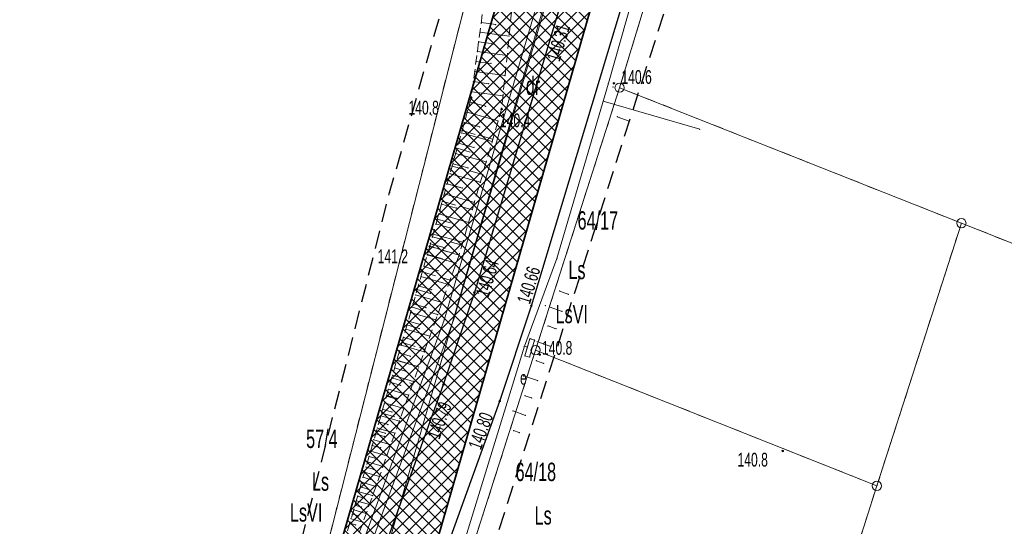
# Model space of a CAD drawing. Extents: x 6456700 to 6518119, y 5963420 to 5980059.
# Tile 22 of 256: x 6511593 to 6511647, y 5963912 to 5963939. Entities that reach past the tile are written whole.
import ezdxf
from ezdxf.enums import TextEntityAlignment as Align

# ---------------------------------------------------------------- set-up
doc = ezdxf.new("R2010")
doc.units = 0
doc.header["$MEASUREMENT"] = 0
for name, pattern in [('L_0_03', [1, 0.5, -0.5]), ('L_0_04', [1.5, 1, -0.5]), ('L_0_52', [1, 0.75, -0.25]), ('L_0_5A', [0.75, 0.5, -0.25])]:
    doc.linetypes.add(name, pattern=pattern)
doc.layers.get('0').update_dxf_attribs({"color": 2, "linetype": 'CONTINUOUS', "lineweight": 5})
for name, color, linetype, lineweight in [('000_Inne__niezydentyfikowane_', 7, 'CONTINUOUS', 18), ('18mm Kreska ciągła', 7, 'CONTINUOUS', 18), ('202_punkt_graniczny', 7, 'CONTINUOUS', 18), ('209_oznaczenie_konturu_klasyfikacyjnego', 96, 'CONTINUOUS', 18), ('210_oznaczenie_konturu_uzytku_gruntowego', 96, 'CONTINUOUS', 18), ('211_numer_dzialki_ewidencyjnej', 7, 'CONTINUOUS', 18), ('218_kontur_uzytku_gruntowego', 96, 'L_0_03', 18), ('219_dzialka_ewidencyjna', 7, 'CONTINUOUS', 18), ('35mm Ciągła', 7, 'CONTINUOUS', 35), ('jezdnia', 7, 'CONTINUOUS', 18), ('komora_podziemna', 7, 'CONTINUOUS', 18), ('komora_podziemna_Atr17', 7, 'CONTINUOUS', 18), ('kraweznik', 7, 'CONTINUOUS', 18), ('ogrodzenie_trwale', 7, 'CONTINUOUS', 18), ('pikieta_naturalna', 7, 'CONTINUOUS', 18), ('pikieta_naturalna_Atr2', 7, 'CONTINUOUS', 18), ('pikieta_sztuczna', 7, 'CONTINUOUS', 18), ('pikieta_sztuczna_Atr2', 7, 'CONTINUOUS', 18), ('przewod_elektroenergetyczny_podziemny', 7, 'CONTINUOUS', 18), ('przewod_elektroenergetyczny_podziemny___ob__projektowany', 7, 'CONTINUOUS', 18), ('przewod_kanalizacyjny', 7, 'CONTINUOUS', 18), ('przewod_wodociagowy', 7, 'CONTINUOUS', 18), ('skarpa_nieumocniona', 7, 'CONTINUOUS', 18), ('Zakres', 7, 'CONTINUOUS', 18)]:
    doc.layers.add(name, color=color, linetype=linetype, lineweight=lineweight)
doc.styles.get("Standard").update_dxf_attribs({"font": 'txt', "width": 0.75})

# ---------------------------------------------------------------- blocks, each defined once
blk = doc.blocks.new('mdcp_nowa')
at = {"layer": 'pikieta_naturalna', "linetype": 'Continuous', "lineweight": 18, "true_color": 0x000000}
for points in [[(6494357.08, 5980386.825, 1), (6494357.08, 5980386.915, 1)], [(6494349.3, 5980386.035, 1), (6494349.3, 5980386.125, 1)], [(6494350.96, 5980385.425, 1), (6494350.96, 5980385.515, 1)], [(6494347.04, 5980377.935, 1), (6494347.04, 5980378.025, 1)], [(6494353.04, 5980372.045, 1), (6494353.04, 5980372.135, 1)], [(6494366.29, 5980366.795, 1), (6494366.29, 5980366.885, 1)]]:
    blk.add_hatch(color=18, dxfattribs=at).paths.add_polyline_path(points)
at = {"layer": 'pikieta_sztuczna', "linetype": 'Continuous', "lineweight": 18, "true_color": 0x000000}
for points in [[(6494349.48, 5980375.435, 1), (6494349.48, 5980375.525, 1)], [(6494352.58, 5980374.705, 1), (6494352.58, 5980374.795, 1)], [(6494347.78, 5980370.405, 1), (6494347.78, 5980370.495, 1)], [(6494350.86, 5980369.515, 1), (6494350.86, 5980369.605, 1)]]:
    blk.add_hatch(color=18, dxfattribs=at).paths.add_polyline_path(points)
at = {"layer": '000_Inne__niezydentyfikowane_', "linetype": 'Continuous', "lineweight": 18, "flags": 128}
for points in [[(6494349.85, 5980390.18), (6494350.64, 5980390.07)], [(6494349.78, 5980389.66), (6494351.37, 5980389.44)], [(6494349.71, 5980389.13), (6494350.51, 5980389.02)], [(6494349.64, 5980388.6), (6494351.26, 5980388.38)], [(6494349.56, 5980388.06), (6494350.38, 5980387.95)], [(6494349.49, 5980387.51), (6494351.15, 5980387.29)], [(6494349.42, 5980386.96), (6494350.25, 5980386.85)], [(6494349.34, 5980386.41), (6494351.03, 5980386.18)], [(6494349.24, 5980385.85), (6494350.09, 5980385.62)], [(6494349.08, 5980385.29), (6494350.77, 5980384.82)], [(6494348.92, 5980384.73), (6494349.77, 5980384.49)], [(6494348.77, 5980384.17), (6494350.44, 5980383.7)], [(6494348.61, 5980383.61), (6494349.45, 5980383.38)], [(6494348.45, 5980383.05), (6494350.12, 5980382.59)], [(6494348.3, 5980382.49), (6494349.13, 5980382.26)], [(6494348.15, 5980381.94), (6494349.8, 5980381.48)], [(6494347.99, 5980381.39), (6494348.81, 5980381.16)], [(6494347.84, 5980380.84), (6494349.48, 5980380.38)], [(6494347.69, 5980380.29), (6494348.5, 5980380.07)], [(6494347.53, 5980379.75), (6494349.16, 5980379.29)], [(6494347.38, 5980379.21), (6494348.19, 5980378.98)], [(6494347.23, 5980378.66), (6494348.85, 5980378.21)], [(6494347.08, 5980378.13), (6494347.88, 5980377.9)], [(6494346.9, 5980377.52), (6494348.48, 5980377.07)], [(6494346.72, 5980376.89), (6494347.49, 5980376.66)], [(6494346.56, 5980376.34), (6494348.06, 5980375.91)], [(6494346.41, 5980375.83), (6494347.15, 5980375.62)], [(6494346.27, 5980375.34), (6494347.71, 5980374.93)], [(6494346, 5980374.39), (6494347.37, 5980373.99)], [(6494346.13, 5980374.86), (6494346.83, 5980374.65)], [(6494345.86, 5980373.92), (6494346.54, 5980373.73)], [(6494345.73, 5980373.47), (6494347.05, 5980373.09)], [(6494345.61, 5980373.03), (6494346.25, 5980372.85)], [(6494345.48, 5980372.6), (6494346.74, 5980372.24)], [(6494345.24, 5980371.76), (6494346.44, 5980371.42)], [(6494345.36, 5980372.18), (6494345.98, 5980372)], [(6494345.12, 5980371.36), (6494345.71, 5980371.19)], [(6494345.01, 5980370.96), (6494346.16, 5980370.63)], [(6494344.79, 5980370.2), (6494345.89, 5980369.88)], [(6494344.9, 5980370.58), (6494345.46, 5980370.41)], [(6494344.68, 5980369.83), (6494345.22, 5980369.67)], [(6494344.47, 5980369.11), (6494344.99, 5980368.96)], [(6494344.58, 5980369.46), (6494345.63, 5980369.16)], [(6494344.37, 5980368.76), (6494345.39, 5980368.47)], [(6494344.18, 5980368.09), (6494345.15, 5980367.81)], [(6494344.28, 5980368.42), (6494344.77, 5980368.28)], [(6494343.99, 5980367.45), (6494344.92, 5980367.18)], [(6494344.09, 5980367.77), (6494344.56, 5980367.63)], [(6494343.82, 5980366.83), (6494344.7, 5980366.58)], [(6494343.9, 5980367.14), (6494344.36, 5980367.01)], [(6494343.73, 5980366.53), (6494344.17, 5980366.41)], [(6494343.56, 5980365.96), (6494343.98, 5980365.84)], [(6494343.65, 5980366.24), (6494344.5, 5980366)], [(6494343.41, 5980365.41), (6494343.8, 5980365.29)], [(6494343.48, 5980365.68), (6494344.3, 5980365.44)], [(6494343.25, 5980364.88), (6494343.63, 5980364.77)], [(6494343.33, 5980365.14), (6494344.11, 5980364.91)], [(6494343.11, 5980364.37), (6494343.47, 5980364.27)], [(6494343.18, 5980364.62), (6494343.92, 5980364.41)], [(6494342.9, 5980363.64), (6494343.58, 5980363.44)], [(6494342.97, 5980363.88), (6494343.31, 5980363.78)], [(6494343.04, 5980364.13), (6494343.75, 5980363.92)], [(6494342.75, 5980363.15), (6494343.4, 5980362.96)], [(6494342.82, 5980363.39), (6494343.16, 5980363.3)], [(6494342.68, 5980362.9), (6494343, 5980362.81)]]:
    blk.add_lwpolyline(points, dxfattribs=at)
at = {"layer": '000_Inne__niezydentyfikowane_'}
for p in [(6494349.85, 5980390.18), (6494350.64, 5980390.07), (6494349.78, 5980389.66), (6494351.37, 5980389.44), (6494349.71, 5980389.13), (6494350.51, 5980389.02), (6494349.64, 5980388.6), (6494351.26, 5980388.38), (6494349.56, 5980388.06), (6494350.38, 5980387.95), (6494349.49, 5980387.51), (6494351.15, 5980387.29), (6494349.42, 5980386.96), (6494350.25, 5980386.85), (6494349.34, 5980386.41), (6494351.03, 5980386.18), (6494349.24, 5980385.85), (6494350.09, 5980385.62), (6494349.08, 5980385.29), (6494348.92, 5980384.73), (6494350.77, 5980384.82), (6494348.77, 5980384.17), (6494349.77, 5980384.49), (6494348.61, 5980383.61), (6494350.44, 5980383.7), (6494348.45, 5980383.05), (6494349.45, 5980383.38), (6494348.3, 5980382.49), (6494350.12, 5980382.59), (6494348.15, 5980381.94), (6494349.13, 5980382.26), (6494347.99, 5980381.39), (6494349.8, 5980381.48), (6494347.84, 5980380.84), (6494348.81, 5980381.16), (6494347.69, 5980380.29), (6494349.48, 5980380.38), (6494347.53, 5980379.75), (6494348.5, 5980380.07), (6494347.38, 5980379.21), (6494349.16, 5980379.29), (6494347.23, 5980378.66), (6494348.19, 5980378.98), (6494347.08, 5980378.13), (6494348.85, 5980378.21), (6494347.88, 5980377.9), (6494346.9, 5980377.52), (6494348.48, 5980377.07), (6494346.72, 5980376.89), (6494347.49, 5980376.66), (6494346.56, 5980376.34), (6494346.41, 5980375.83), (6494347.15, 5980375.62), (6494348.06, 5980375.91), (6494346.27, 5980375.34), (6494347.71, 5980374.93), (6494346, 5980374.39), (6494346.13, 5980374.86), (6494346.83, 5980374.65), (6494345.86, 5980373.92), (6494347.37, 5980373.99), (6494345.73, 5980373.47), (6494346.54, 5980373.73), (6494345.61, 5980373.03), (6494346.25, 5980372.85), (6494347.05, 5980373.09), (6494345.48, 5980372.6), (6494346.74, 5980372.24), (6494345.24, 5980371.76), (6494345.36, 5980372.18), (6494345.98, 5980372), (6494345.12, 5980371.36), (6494345.71, 5980371.19), (6494346.44, 5980371.42), (6494345.01, 5980370.96), (6494346.16, 5980370.63), (6494344.79, 5980370.2), (6494344.9, 5980370.58), (6494345.46, 5980370.41), (6494344.68, 5980369.83), (6494345.22, 5980369.67), (6494345.89, 5980369.88), (6494344.47, 5980369.11), (6494344.58, 5980369.46), (6494345.63, 5980369.16), (6494344.37, 5980368.76), (6494344.99, 5980368.96), (6494345.39, 5980368.47), (6494344.18, 5980368.09), (6494344.28, 5980368.42), (6494344.77, 5980368.28), (6494343.99, 5980367.45), (6494344.09, 5980367.77), (6494344.56, 5980367.63), (6494345.15, 5980367.81), (6494343.82, 5980366.83), (6494343.9, 5980367.14), (6494344.36, 5980367.01), (6494344.92, 5980367.18), (6494343.73, 5980366.53), (6494344.17, 5980366.41), (6494344.7, 5980366.58), (6494343.56, 5980365.96), (6494343.65, 5980366.24), (6494343.98, 5980365.84), (6494344.5, 5980366), (6494343.41, 5980365.41), (6494343.48, 5980365.68), (6494343.8, 5980365.29), (6494344.3, 5980365.44), (6494343.25, 5980364.88), (6494343.33, 5980365.14), (6494343.63, 5980364.77), (6494344.11, 5980364.91), (6494343.11, 5980364.37), (6494343.18, 5980364.62), (6494343.47, 5980364.27), (6494343.92, 5980364.41), (6494342.9, 5980363.64), (6494342.97, 5980363.88), (6494343.04, 5980364.13), (6494343.31, 5980363.78), (6494343.75, 5980363.92), (6494342.75, 5980363.15), (6494342.82, 5980363.39), (6494343.16, 5980363.3), (6494343.58, 5980363.44), (6494342.68, 5980362.9), (6494343, 5980362.81), (6494343.4, 5980362.96)]:
    blk.add_point(p, dxfattribs=at)
at = {"layer": '202_punkt_graniczny', "color": 7, "linetype": 'Continuous', "lineweight": 18}
for centre in [(6494357.39, 5980386.63), (6494376.03, 5980379.25), (6494352.81, 5980372.33), (6494371.42, 5980364.94)]:
    blk.add_circle(centre, 0.25, dxfattribs=at)
at = {"layer": '202_punkt_graniczny'}
for p in [(6494357.39, 5980386.63), (6494376.03, 5980379.25), (6494352.81, 5980372.33), (6494371.42, 5980364.94)]:
    blk.add_point(p, dxfattribs=at)
at = {"layer": '218_kontur_uzytku_gruntowego', "lineweight": 18, "flags": 128}
for points in [[(6494365.19, 5980412.19), (6494357.39, 5980386.63)], [(6494337.17, 5980344.88), (6494350.97, 5980399.08)], [(6494357.39, 5980386.63), (6494352.81, 5980372.33)], [(6494376.03, 5980379.25), (6494357.39, 5980386.63)], [(6494371.42, 5980364.94), (6494376.03, 5980379.25)], [(6494376.03, 5980379.25), (6494398.87, 5980370.204)], [(6494352.81, 5980372.33), (6494348.23, 5980358.02)], [(6494371.42, 5980364.94), (6494352.81, 5980372.33)], [(6494370.21, 5980361.17), (6494371.42, 5980364.94)]]:
    blk.add_lwpolyline(points, dxfattribs=at)
at = {"layer": '218_kontur_uzytku_gruntowego'}
for p in [(6494357.39, 5980386.63), (6494357.39, 5980386.63), (6494357.39, 5980386.63), (6494357.39, 5980386.63), (6494357.39, 5980386.63), (6494357.39, 5980386.63), (6494376.03, 5980379.25), (6494376.03, 5980379.25), (6494376.03, 5980379.25), (6494376.03, 5980379.25), (6494352.81, 5980372.33), (6494352.81, 5980372.33), (6494352.81, 5980372.33), (6494352.81, 5980372.33), (6494352.81, 5980372.33), (6494352.81, 5980372.33), (6494371.42, 5980364.94), (6494371.42, 5980364.94), (6494371.42, 5980364.94), (6494371.42, 5980364.94)]:
    blk.add_point(p, dxfattribs=at)
at = {"layer": '219_dzialka_ewidencyjna', "color": 3, "linetype": 'Continuous', "lineweight": 18, "flags": 128}
for points in [[(6494365.19, 5980412.19), (6494357.39, 5980386.63)], [(6494337.17, 5980344.88), (6494350.97, 5980399.08)], [(6494357.39, 5980386.63), (6494352.81, 5980372.33)], [(6494357.39, 5980386.63), (6494376.03, 5980379.25)], [(6494371.42, 5980364.94), (6494376.03, 5980379.25)], [(6494398.87, 5980370.204), (6494376.03, 5980379.25)], [(6494352.81, 5980372.33), (6494348.23, 5980358.02)], [(6494352.81, 5980372.33), (6494371.42, 5980364.94)], [(6494371.42, 5980364.94), (6494370.21, 5980361.17)]]:
    blk.add_lwpolyline(points, dxfattribs=at)
at = {"layer": '219_dzialka_ewidencyjna', "color": 3}
for p in [(6494357.39, 5980386.63), (6494357.39, 5980386.63), (6494357.39, 5980386.63), (6494376.03, 5980379.25), (6494376.03, 5980379.25), (6494376.03, 5980379.25), (6494352.81, 5980372.33), (6494352.81, 5980372.33), (6494352.81, 5980372.33), (6494371.42, 5980364.94), (6494371.42, 5980364.94), (6494371.42, 5980364.94)]:
    blk.add_point(p, dxfattribs=at)
at = {"layer": 'jezdnia', "color": 7, "linetype": 'L_0_52', "lineweight": 18, "flags": 128}
for points in [[(6494379.042, 5980205.355), (6494370.45, 5980215.77), (6494359.26, 5980229.24), (6494350.5, 5980239.82), (6494339.7, 5980252.95), (6494336.61, 5980259.13), (6494333.07, 5980266.18), (6494330.52, 5980271.55), (6494329.52, 5980273.86), (6494327.36, 5980280.45), (6494325.85, 5980287.51), (6494325.03, 5980292.79), (6494325.01, 5980298.89), (6494326.29, 5980307.39), (6494327.89, 5980313.55), (6494331.08, 5980323.3), (6494333.2, 5980329.82), (6494336.64, 5980339.86), (6494338.43, 5980344.74), (6494343.18, 5980357.69), (6494347.78, 5980370.45), (6494349.48, 5980375.48), (6494354.04, 5980390.75), (6494352.32, 5980395.68), (6494357.03, 5980411.08), (6494361.23, 5980414.73), (6494366, 5980430.68), (6494370.3, 5980444.82), (6494371.15, 5980446.91), (6494375.47, 5980461.29), (6494375.75, 5980465.48), (6494375.18, 5980467.78), (6494374.35, 5980469.42), (6494371.15, 5980471.55), (6494375.07, 5980474.78), (6494376.5, 5980474.51), (6494378.65, 5980474.86), (6494379.97, 5980476.75), (6494382.89, 5980482.91), (6494394.43, 5980504.41), (6494396.68, 5980509.18), (6494397.56, 5980513.25), (6494397.03, 5980515.6), (6494395.56, 5980517.85), (6494398.63, 5980521.01), (6494399.16, 5980521.01), (6494402.03, 5980519.87), (6494404.28, 5980515.27), (6494407.43, 5980515.58), (6494404.79, 5980512.24), (6494403.37, 5980510.89), (6494402.78, 5980510.36), (6494400.53, 5980507.9), (6494398.16, 5980504.63), (6494391.04, 5980491.44), (6494385.61, 5980481.01), (6494383.82, 5980476.78), (6494378.9, 5980461.73), (6494373.96, 5980446.06), (6494373.47, 5980443.93), (6494369.12, 5980430), (6494367.09, 5980423.07), (6494366.46, 5980420.98), (6494364.17, 5980413.15), (6494352.58, 5980374.75), (6494350.86, 5980369.56), (6494346.16, 5980356.53), (6494340.78, 5980341.91), (6494336.32, 5980328.77), (6494333.97, 5980321.61), (6494330.37, 5980310.3), (6494329.56, 5980306.83), (6494328.8, 5980302.75), (6494328.17, 5980297.83), (6494328.48, 5980291.97), (6494329.06, 5980287.64), (6494330.85, 5980279.62), (6494332.58, 5980274.8), (6494333.58, 5980272.52), (6494336.35, 5980266.75), (6494340.04, 5980259.2), (6494342.54, 5980254.89), (6494352.41, 5980242.52), (6494362.09, 5980230.97), (6494370.78, 5980220.42), (6494371.58, 5980219.4), (6494373.43, 5980217.24), (6494381.565, 5980207.291)], [(6494333.07, 5980266.18), (6494330.52, 5980271.55), (6494329.52, 5980273.86), (6494327.36, 5980280.45), (6494325.85, 5980287.51), (6494325.03, 5980292.79), (6494325.01, 5980298.89), (6494326.29, 5980307.39), (6494327.89, 5980313.55), (6494331.08, 5980323.3), (6494333.2, 5980329.82), (6494336.64, 5980339.86), (6494338.43, 5980344.74), (6494343.18, 5980357.69), (6494347.78, 5980370.45), (6494349.48, 5980375.48), (6494354.04, 5980390.75), (6494352.32, 5980395.68), (6494357.03, 5980411.08), (6494361.23, 5980414.73), (6494366, 5980430.68), (6494370.3, 5980444.82), (6494371.15, 5980446.91), (6494375.47, 5980461.29), (6494375.75, 5980465.48), (6494375.18, 5980467.78), (6494374.35, 5980469.42), (6494371.15, 5980471.55), (6494375.07, 5980474.78), (6494376.5, 5980474.51), (6494378.65, 5980474.86), (6494379.97, 5980476.75), (6494382.89, 5980482.91), (6494394.43, 5980504.41), (6494396.68, 5980509.18), (6494397.56, 5980513.25), (6494397.03, 5980515.6), (6494395.56, 5980517.85), (6494398.63, 5980521.01), (6494399.16, 5980521.01), (6494402.03, 5980519.87), (6494404.28, 5980515.27), (6494407.43, 5980515.58), (6494404.79, 5980512.24), (6494403.37, 5980510.89), (6494402.78, 5980510.36), (6494400.53, 5980507.9), (6494398.16, 5980504.63), (6494391.04, 5980491.44), (6494385.61, 5980481.01), (6494383.82, 5980476.78), (6494378.9, 5980461.73), (6494373.96, 5980446.06), (6494373.47, 5980443.93), (6494369.12, 5980430), (6494367.09, 5980423.07), (6494366.46, 5980420.98), (6494364.17, 5980413.15), (6494352.58, 5980374.75), (6494350.86, 5980369.56), (6494346.16, 5980356.53), (6494340.78, 5980341.91), (6494336.32, 5980328.77), (6494333.97, 5980321.61), (6494330.37, 5980310.3), (6494329.56, 5980306.83), (6494328.8, 5980302.75), (6494328.17, 5980297.83), (6494328.48, 5980291.97), (6494329.06, 5980287.64), (6494330.85, 5980279.62), (6494332.58, 5980274.8), (6494333.58, 5980272.52), (6494336.35, 5980266.75), (6494339.19, 5980259.41), (6494334.28, 5980263.76)]]:
    blk.add_lwpolyline(points, close=True, dxfattribs=at)
at = {"layer": 'jezdnia'}
for p in [(6494349.48, 5980375.48), (6494349.48, 5980375.48), (6494352.58, 5980374.75), (6494352.58, 5980374.75), (6494347.78, 5980370.45), (6494347.78, 5980370.45), (6494350.86, 5980369.56), (6494350.86, 5980369.56)]:
    blk.add_point(p, dxfattribs=at)
at = {"layer": 'komora_podziemna', "color": 1, "linetype": 'Continuous', "lineweight": 18, "flags": 128}
blk.add_lwpolyline([(6494352.23, 5980372.02), (6494352.5, 5980372.96), (6494352.75, 5980372.88), (6494352.48, 5980371.95)], close=True, dxfattribs=at)
at = {"layer": 'komora_podziemna'}
for p in [(6494352.5, 5980372.96), (6494352.75, 5980372.88), (6494352.23, 5980372.02), (6494352.48, 5980371.95)]:
    blk.add_point(p, dxfattribs=at)
at = {"layer": 'kraweznik', "color": 7, "linetype": 'Continuous', "lineweight": 25, "flags": 128}
for points in [[(6494330.37, 5980310.3), (6494333.97, 5980321.61), (6494336.32, 5980328.77), (6494340.78, 5980341.91), (6494346.16, 5980356.53), (6494350.86, 5980369.56), (6494352.58, 5980374.75), (6494364.17, 5980413.15), (6494366.46, 5980420.98), (6494367.09, 5980423.07), (6494373.47, 5980443.93), (6494373.96, 5980446.06), (6494378.9, 5980461.73), (6494383.82, 5980476.78), (6494385.61, 5980481.01), (6494391.04, 5980491.44), (6494398.16, 5980504.63), (6494400.53, 5980507.9), (6494402.78, 5980510.36), (6494403.37, 5980510.89), (6494404.79, 5980512.24)], [(6494374.35, 5980469.42), (6494375.18, 5980467.78), (6494375.75, 5980465.48), (6494375.47, 5980461.29), (6494371.15, 5980446.91), (6494370.3, 5980444.82), (6494366, 5980430.68), (6494361.23, 5980414.73), (6494357.03, 5980411.08), (6494352.32, 5980395.68), (6494354.04, 5980390.75), (6494349.48, 5980375.48), (6494347.78, 5980370.45), (6494343.18, 5980357.69), (6494338.43, 5980344.74), (6494336.64, 5980339.86), (6494333.2, 5980329.82), (6494331.08, 5980323.3), (6494327.89, 5980313.55), (6494326.29, 5980307.39)], [(6494374.35, 5980469.42), (6494375.18, 5980467.78), (6494375.75, 5980465.48), (6494375.47, 5980461.29), (6494371.15, 5980446.91), (6494370.3, 5980444.82), (6494366, 5980430.68), (6494361.23, 5980414.73), (6494357.03, 5980411.08), (6494352.32, 5980395.68), (6494354.04, 5980390.75), (6494349.48, 5980375.48), (6494347.78, 5980370.45), (6494343.18, 5980357.69), (6494338.43, 5980344.74), (6494336.64, 5980339.86), (6494333.2, 5980329.82), (6494331.08, 5980323.3), (6494327.89, 5980313.55), (6494326.29, 5980307.39)]]:
    blk.add_lwpolyline(points, dxfattribs=at)
at = {"layer": 'kraweznik'}
for p in [(6494349.48, 5980375.48), (6494349.48, 5980375.48), (6494352.58, 5980374.75), (6494347.78, 5980370.45), (6494347.78, 5980370.45), (6494350.86, 5980369.56)]:
    blk.add_point(p, dxfattribs=at)
at = {"layer": 'ogrodzenie_trwale'}
for p in [(6494357.04, 5980386.67), (6494347.14, 5980385.15), (6494353.04, 5980372.09), (6494366.29, 5980366.84)]:
    blk.add_point(p, dxfattribs=at)
at = {"layer": 'pikieta_naturalna', "color": 7, "linetype": 'Continuous', "lineweight": 18}
for centre in [(6494357.08, 5980386.87), (6494349.3, 5980386.08), (6494350.96, 5980385.47), (6494347.04, 5980377.98), (6494353.04, 5980372.09), (6494366.29, 5980366.84)]:
    blk.add_circle(centre, 0.045, dxfattribs=at)
at = {"layer": 'pikieta_naturalna'}
for p in [(6494357.08, 5980386.87), (6494349.3, 5980386.08), (6494350.96, 5980385.47), (6494347.04, 5980377.98), (6494353.04, 5980372.09), (6494366.29, 5980366.84)]:
    blk.add_point(p, dxfattribs=at)
at = {"layer": 'pikieta_sztuczna', "color": 7, "linetype": 'Continuous', "lineweight": 18}
for centre in [(6494349.48, 5980375.48), (6494352.58, 5980374.75), (6494347.78, 5980370.45), (6494350.86, 5980369.56)]:
    blk.add_circle(centre, 0.045, dxfattribs=at)
at = {"layer": 'pikieta_sztuczna'}
for p in [(6494349.48, 5980375.48), (6494352.58, 5980374.75), (6494347.78, 5980370.45), (6494350.86, 5980369.56)]:
    blk.add_point(p, dxfattribs=at)
at = {"layer": 'przewod_elektroenergetyczny_podziemny', "color": 1, "linetype": 'Continuous', "lineweight": 18, "flags": 128}
for points in [[(6494362.71, 5980286.99), (6494364.08, 5980290.79), (6494356.19, 5980292.75), (6494343.97, 5980295.78), (6494333.82, 5980298.07), (6494333.17, 5980298.27), (6494330.57, 5980302.05), (6494331.83, 5980308.88), (6494333.13, 5980313.17), (6494334.92, 5980318.23), (6494336.72, 5980324.3), (6494338.42, 5980330.02), (6494340.51, 5980336.6), (6494342.7, 5980343.46), (6494344.85, 5980349.44), (6494347.8, 5980358.28), (6494352.2, 5980372.54), (6494353.97, 5980377.32), (6494356.78, 5980386.87), (6494362.13, 5980405.73), (6494364.17, 5980412.2), (6494367.5, 5980422.96)], [(6494361.76, 5980384.37), (6494356.5, 5980385.9)], [(6494352.2, 5980372.54), (6494352.37, 5980372.49)]]:
    blk.add_lwpolyline(points, dxfattribs=at)
at = {"layer": 'przewod_elektroenergetyczny_podziemny'}
for p in [(6494356.78, 5980386.87), (6494356.5, 5980385.9), (6494361.76, 5980384.37), (6494353.97, 5980377.32), (6494352.2, 5980372.54), (6494352.2, 5980372.54), (6494352.37, 5980372.49)]:
    blk.add_point(p, dxfattribs=at)
at = {"layer": 'przewod_elektroenergetyczny_podziemny___ob__projektowany', "color": 1, "linetype": 'L_0_52', "lineweight": 18, "flags": 128}
for points in [[(6494357.92, 5980384.81), (6494357.26, 5980385.05)], [(6494348.8, 5980384.29), (6494350.48, 5980383.82)], [(6494348.53, 5980383.33), (6494349.37, 5980383.09)], [(6494348.26, 5980382.36), (6494349.92, 5980381.9)], [(6494347.99, 5980381.4), (6494348.82, 5980381.17)], [(6494347.72, 5980380.44), (6494349.36, 5980379.98)], [(6494347.45, 5980379.47), (6494348.27, 5980379.25)], [(6494347.19, 5980378.51), (6494348.8, 5980378.06)], [(6494346.91, 5980377.55), (6494347.7, 5980377.32)], [(6494346.64, 5980376.59), (6494348.15, 5980376.15)], [(6494346.36, 5980375.63), (6494347.08, 5980375.42)], [(6494354.59, 5980375.38), (6494354.12, 5980375.55)], [(6494346.08, 5980374.67), (6494347.47, 5980374.27)], [(6494354.26, 5980374.44), (6494353.35, 5980374.76)], [(6494345.8, 5980373.71), (6494346.47, 5980373.51)], [(6494353.92, 5980373.5), (6494353.49, 5980373.65)], [(6494345.53, 5980372.75), (6494346.79, 5980372.38)], [(6494353.59, 5980372.55), (6494352.76, 5980372.85)], [(6494352.2, 5980372.54), (6494352.37, 5980372.49)], [(6494345.25, 5980371.78), (6494345.85, 5980371.61)], [(6494353.26, 5980371.61), (6494352.86, 5980371.75)], [(6494344.97, 5980370.82), (6494346.12, 5980370.49)], [(6494352.92, 5980370.67), (6494352.17, 5980370.93)], [(6494344.69, 5980369.86), (6494345.23, 5980369.71)], [(6494352.59, 5980369.73), (6494352.23, 5980369.85)], [(6494352.26, 5980368.78), (6494351.58, 5980369.02)], [(6494344.42, 5980368.9), (6494345.44, 5980368.61)], [(6494344.14, 5980367.94), (6494344.62, 5980367.8)], [(6494351.92, 5980367.84), (6494351.61, 5980367.95)]]:
    blk.add_lwpolyline(points, dxfattribs=at)
blk.add_lwpolyline([(6494352.23, 5980372.02), (6494352.5, 5980372.96), (6494352.75, 5980372.88), (6494352.48, 5980371.95)], close=True, dxfattribs=at)
at = {"layer": 'przewod_elektroenergetyczny_podziemny___ob__projektowany'}
for p in [(6494357.26, 5980385.05), (6494357.92, 5980384.81), (6494348.8, 5980384.29), (6494350.48, 5980383.82), (6494348.53, 5980383.33), (6494349.37, 5980383.09), (6494348.26, 5980382.36), (6494349.92, 5980381.9), (6494347.99, 5980381.4), (6494348.82, 5980381.17), (6494347.72, 5980380.44), (6494349.36, 5980379.98), (6494347.45, 5980379.47), (6494348.27, 5980379.25), (6494347.19, 5980378.51), (6494348.8, 5980378.06), (6494346.91, 5980377.55), (6494347.7, 5980377.32), (6494346.64, 5980376.59), (6494348.15, 5980376.15), (6494346.36, 5980375.63), (6494347.08, 5980375.42), (6494354.12, 5980375.55), (6494354.59, 5980375.38), (6494346.08, 5980374.67), (6494353.35, 5980374.76), (6494354.26, 5980374.44), (6494347.47, 5980374.27), (6494345.8, 5980373.71), (6494346.47, 5980373.51), (6494353.49, 5980373.65), (6494353.92, 5980373.5), (6494345.53, 5980372.75), (6494352.5, 5980372.96), (6494352.75, 5980372.88), (6494352.76, 5980372.85), (6494346.79, 5980372.38), (6494352.2, 5980372.54), (6494352.37, 5980372.49), (6494353.59, 5980372.55), (6494345.25, 5980371.78), (6494352.23, 5980372.02), (6494352.48, 5980371.95), (6494352.86, 5980371.75), (6494345.85, 5980371.61), (6494353.26, 5980371.61), (6494344.97, 5980370.82), (6494352.17, 5980370.93), (6494352.92, 5980370.67), (6494346.12, 5980370.49), (6494344.69, 5980369.86), (6494345.23, 5980369.71), (6494352.23, 5980369.85), (6494352.59, 5980369.73), (6494351.58, 5980369.02), (6494344.42, 5980368.9), (6494345.44, 5980368.61), (6494352.26, 5980368.78), (6494344.14, 5980367.94), (6494351.61, 5980367.95), (6494344.62, 5980367.8), (6494351.92, 5980367.84)]:
    blk.add_point(p, dxfattribs=at)
at = {"layer": 'przewod_kanalizacyjny', "color": 34, "linetype": 'Continuous', "lineweight": 18, "flags": 128}
blk.add_lwpolyline([(6494262.797, 5980363.352), (6494294.91, 5980353.67), (6494335.78, 5980341.03), (6494347.82, 5980373.97), (6494362.15, 5980422.68)], dxfattribs=at)
at = {"layer": 'przewod_kanalizacyjny'}
blk.add_point((6494347.82, 5980373.97), dxfattribs=at)
at = {"layer": 'przewod_wodociagowy', "color": 5, "linetype": 'Continuous', "lineweight": 18, "flags": 128}
blk.add_lwpolyline([(6494513.5, 5980663.95), (6494476.06, 5980647.42), (6494449.16, 5980639.62), (6494440.37, 5980633.47), (6494436.09, 5980630.48), (6494434.52, 5980628.04), (6494423.72, 5980591.82), (6494423.49, 5980583.76), (6494407.79, 5980559.35), (6494414.54, 5980555.87), (6494409.04, 5980527.84), (6494395.85, 5980508.25), (6494380.37, 5980480.1), (6494362.54, 5980422.62), (6494348.35, 5980374.02), (6494335.97, 5980340.4), (6494332.73, 5980341.36), (6494294.76, 5980353), (6494262.61, 5980362.71)], dxfattribs=at)
at = {"layer": 'przewod_wodociagowy'}
blk.add_point((6494348.35, 5980374.02), dxfattribs=at)
at = {"layer": 'skarpa_nieumocniona', "color": 7, "linetype": 'L_0_5A', "lineweight": 18, "flags": 128}
for points in [[(6494351.01, 5980396.71), (6494351.61, 5980391.8), (6494350.96, 5980385.47), (6494348.64, 5980377.51), (6494347.04, 5980377.98), (6494349.3, 5980386.08), (6494350.03, 5980391.53), (6494349.69, 5980396.22), (6494348.54, 5980397.79)], [(6494347.04, 5980378), (6494348.64, 5980377.52), (6494339.84, 5980353.05)]]:
    blk.add_lwpolyline(points, close=True, dxfattribs=at)
at = {"layer": 'skarpa_nieumocniona'}
for p in [(6494349.3, 5980386.08), (6494349.3, 5980386.08), (6494350.96, 5980385.47), (6494350.96, 5980385.47), (6494347.04, 5980378), (6494347.04, 5980378), (6494347.04, 5980377.98), (6494347.04, 5980377.98), (6494348.64, 5980377.52), (6494348.64, 5980377.52), (6494348.64, 5980377.51), (6494348.64, 5980377.51)]:
    blk.add_point(p, dxfattribs=at)
at = {"layer": 'Zakres', "linetype": 'L_0_04', "lineweight": 25, "flags": 128}
blk.add_lwpolyline([(6495113.77, 5985050.22), (6495121.12, 5984877.07), (6495125.76, 5984757.87), (6495129.89, 5984649.81), (6495141.08, 5984611.3), (6495145.77, 5984544.53), (6495147.36, 5984487.27), (6495157.22, 5984392.07), (6495162.95, 5984387.45), (6495180.24, 5984384.16), (6495229.5, 5984386.61), (6495251.65, 5984373.41), (6495258.77, 5984357.12), (6495255.44, 5984330.44), (6495250.77, 5984304.39), (6495252.21, 5984282.78), (6495255.46, 5984256.45), (6495254.94, 5984238.25), (6495266.4, 5984211), (6495277.24, 5984182.33), (6495294.2, 5984133.19), (6495300.94, 5984095.37), (6495313.24, 5984037.69), (6495317.44, 5983978.18), (6495300.35, 5983922.18), (6495282.35, 5983883.38), (6495266.21, 5983862.23), (6495242.03, 5983839.67), (6495211.11, 5983816.86), (6495158.26, 5983772.66), (6495130.6, 5983651.16), (6495116.31, 5983543.43), (6495129.51, 5983346.73), (6495134.58, 5983264.71), (6495139.64, 5983186.97), (6495193.25, 5983077.94), (6495199.2, 5983041.97), (6495206.23, 5983026), (6495208.96, 5983004.88), (6495202.27, 5982979.48), (6495202.42, 5982950.13), (6495209.35, 5982897.38), (6495215.97, 5982850.34), (6495228.6, 5982809.97), (6495226.85, 5982778.82), (6495225.04, 5982750.56), (6495220.26, 5982723.37), (6495226.54, 5982679.97), (6495206.06, 5982669.48), (6495192.68, 5982657.71), (6495184.57, 5982648.65), (6495174.78, 5982624.58), (6495164.23, 5982604.61), (6495150.7, 5982588.3), (6495137.69, 5982582.43), (6495118.26, 5982573.75), (6495100.35, 5982558.42), (6495090.36, 5982544.99), (6495075.87, 5982519.06), (6495060.83, 5982499.68), (6495049.41, 5982485.49), (6495035.07, 5982459.7), (6495006.7, 5982406.64), (6494980.89, 5982351.84), (6494944.35, 5982293.29), (6494925.72, 5982250.11), (6494905.2, 5982190.37), (6494898.43, 5982153.5), (6494879.51, 5982063.89), (6494864.14, 5981992.66), (6494816.93, 5981768.61), (6494777.79, 5981577.7), (6494739.84, 5981394.72), (6494718.65, 5981297.89), (6494716.45, 5981237.31), (6494738.62, 5981208.21), (6494776.48, 5981173.06), (6494817.16, 5981137.44), (6494847.63, 5981109.8), (6494877.39, 5981077.08), (6494912.75, 5981030.55), (6494916.06, 5981014.71), (6494903.86, 5980957.01), (6494916.13, 5980953.51), (6494892.32, 5980927.59), (6494850.7, 5980858.8), (6494806.81, 5980779.89), (6494785.1, 5980753.49), (6494715.22, 5980723.29), (6494679.96, 5980686.78), (6494651.35, 5980651.29), (6494549.14, 5980683.24), (6494511.84, 5980659.66), (6494443.61, 5980630.33), (6494428.78, 5980598.6), (6494431.58, 5980579.46), (6494420.56, 5980549.76), (6494416.45, 5980528.2), (6494403.86, 5980507.16), (6494388.89, 5980482.96), (6494365.32, 5980407.99), (6494335.67, 5980315.15), (6494332.29, 5980297.41), (6494335.1, 5980278.18), (6494347.25, 5980254.84), (6494336.79, 5980250.09), (6494300.04, 5980271.34), (6494320.8, 5980301.43), (6494336.81, 5980349.17), (6494344.85, 5980380.92), (6494360.85, 5980437.13), (6494374.18, 5980476.38), (6494386.14, 5980498.84), (6494403.02, 5980528.52), (6494411.33, 5980563.19), (6494420.84, 5980586.25), (6494420.25, 5980601.11), (6494434.95, 5980635.94), (6494446.75, 5980644.99), (6494465.77, 5980647.27), (6494513.02, 5980669.46), (6494507.85, 5980679.68), (6494547.89, 5980705.83), (6494570.06, 5980691.34), (6494636.17, 5980669.05), (6494706.14, 5980756.86), (6494742.78, 5980772.58), (6494798.53, 5980814.27), (6494826.12, 5980867.97), (6494849.57, 5980908.6), (6494845.35, 5980942.01), (6494853.94, 5980970.83), (6494891.08, 5980960.54), (6494890.11, 5980965.73), (6494903.94, 5981025.69), (6494869.98, 5981070.3), (6494770.97, 5981160.58), (6494728.18, 5981200.64), (6494706.13, 5981229.56), (6494707.94, 5981299.75), (6494728.84, 5981398.1), (6494767.06, 5981580.19), (6494806.17, 5981770.55), (6494854.36, 5981994.76), (6494869.73, 5982065.97), (6494888.61, 5982155.44), (6494891.67, 5982173.95), (6494895.82, 5982197.45), (6494916.38, 5982253.72), (6494935.47, 5982297.95), (6494954.97, 5982331.67), (6494972.09, 5982356.64), (6494997.76, 5982411.14), (6495026.29, 5982464.48), (6495041.09, 5982491.09), (6495052.99, 5982505.88), (6495067.51, 5982524.6), (6495081.94, 5982550.43), (6495092.99, 5982565.28), (6495112.86, 5982582.29), (6495133.59, 5982591.55), (6495144.48, 5982596.46), (6495155.87, 5982610.19), (6495165.7, 5982628.8), (6495175.96, 5982654.03), (6495185.62, 5982664.83), (6495200.4, 5982677.82), (6495212.49, 5982688.04), (6495209.64, 5982723.43), (6495215.22, 5982750.57), (6495216.87, 5982779.54), (6495218.31, 5982809.31), (6495206.86, 5982847.92), (6495199.44, 5982894.74), (6495192.11, 5982948.71), (6495190.16, 5982979.24), (6495183.47, 5983075.16), (6495129.79, 5983184.34), (6495124.6, 5983264.07), (6495119.53, 5983346.09), (6495106.27, 5983543.75), (6495120.74, 5983652.9), (6495148.75, 5983779.42), (6495204.15, 5983826.04), (6495273.41, 5983889.36), (6495288.53, 5983927.42), (6495300.83, 5983964.69), (6495303.91, 5983980.14), (6495301.32, 5984039.55), (6495291.1, 5984093.63), (6495284.5, 5984130.67), (6495267.84, 5984178.93), (6495257.12, 5984207.3), (6495244.96, 5984236.19), (6495244.79, 5984255.42), (6495242.25, 5984281.97), (6495240.71, 5984304.95), (6495245.55, 5984331.94), (6495248.51, 5984355.64), (6495243.77, 5984366.47), (6495226.98, 5984376.47), (6495179.54, 5984374.12), (6495158.61, 5984378.09), (6495147.7, 5984386.91), (6495137.38, 5984486.61), (6495135.78, 5984544.04), (6495131.18, 5984609.54), (6495119.95, 5984648.2), (6495115.76, 5984757.49), (6495111.12, 5984876.67), (6495103.73, 5985050.93), (6495109.36, 5985081.73), (6495120.41, 5985085.88)], close=True, dxfattribs=at)
at = {"layer": 'Zakres'}
blk.add_point((6494344.85, 5980380.92), dxfattribs=at)
at = {"layer": '209_oznaczenie_konturu_klasyfikacyjnego', "lineweight": 20, "width": 0.66}
for p in [(6494353.9, 5980374.8), (6494339.42, 5980363.99)]:
    blk.add_text('LsVI', height=1, dxfattribs=at).set_placement(p, align=Align.TOP_LEFT)
at = {"layer": '210_oznaczenie_konturu_uzytku_gruntowego', "lineweight": 20, "width": 0.66}
for s, p in [('dr', (6494352.28, 5980387.24)), ('Ls', (6494354.6, 5980377.2)), ('Ls', (6494340.62, 5980365.67)), ('Ls', (6494352.76, 5980363.83))]:
    blk.add_text(s, height=1, dxfattribs=at).set_placement(p, align=Align.TOP_LEFT)
at = {"layer": '211_numer_dzialki_ewidencyjnej', "color": 7, "lineweight": 20, "width": 0.66}
for s, p in [('64/17', (6494355.1, 5980379.9)), ('57/4', (6494340.3, 5980368)), ('64/18', (6494351.72, 5980366.2))]:
    blk.add_text(s, height=1, dxfattribs=at).set_placement(p, align=Align.TOP_LEFT)
at = {"layer": 'komora_podziemna_Atr17', "color": 7, "lineweight": 15, "width": 0.66}
blk.add_text('e', height=0.75, dxfattribs=at).set_placement((6494351.966, 5980371.2), align=Align.TOP_LEFT)
at = {"layer": 'pikieta_naturalna_Atr2', "color": 7, "lineweight": 15, "width": 0.66}
for s, p in [('140.6', (6494357.49, 5980387.59)), ('140.8', (6494345.88, 5980385.92)), ('140.4', (6494350.87, 5980385.23)), ('141.2', (6494344.2, 5980377.82)), ('140.8', (6494353.16, 5980372.83)), ('140.8', (6494363.82, 5980366.74))]:
    blk.add_text(s, height=0.75, dxfattribs=at).set_placement(p, align=Align.TOP_LEFT)
at = {"layer": 'pikieta_sztuczna_Atr2', "color": 7, "lineweight": 15, "width": 0.66}
for s, rotation, p in [('140.31', 73.4, (6494353.401, 5980388.225)), ('140.64', 73.4, (6494349.531, 5980375.395)), ('140.66', 73.2, (6494351.782, 5980375.017)), ('140.79', 70.2, (6494346.86, 5980367.68)), ('140.80', 70.2, (6494349.12, 5980367.11))]:
    blk.add_text(s, height=0.75, rotation=rotation, dxfattribs=at).set_placement(p, align=Align.TOP_LEFT)

msp = doc.modelspace()

# ---------------------------------------------------------------- block references
at = {"linetype": 'ByBlock'}
msp.add_blockref('mdcp_nowa', (17268.786, -16450.998), dxfattribs=at)

# ---------------------------------------------------------------- next in the draw order: hatches: boundary and pattern name
at = {"layer": '18mm Kreska ciągła'}
h = msp.add_hatch(dxfattribs=at)
h.set_pattern_fill('ANSI37', color=252, scale=4)
h.set_pattern_definition([(45, (6511584.6482, 5963836.2328), (-0.3535534, 0.3535534), []), (135, (6511584.6482, 5963836.2328), (-0.3535534, -0.3535534), [])])
h.paths.add_polyline_path([(6511584.648, 5963839.097), (6511587.535, 5963843.228, 0.069403), (6511591.8, 5963851.597), (6511600.266, 5963876.098, 0.012898), (6511608.043, 5963900.635), (6511625.076, 5963959.619, -0.015188), (6511629.749, 5963974.13), (6511647.149, 5964023.028, -0.031483), (6511654.631, 5964040.489), (6511666.152, 5964063.296, -0.087781), (6511671.583, 5964070.546), (6511672.656, 5964071.552, 0.15074), (6511676.748, 5964078.72), (6511683.845, 5964110.525), (6511685.647, 5964109.419), (6511687.266, 5964102.897), (6511681.628, 5964077.631, -0.15074), (6511676.075, 5964067.903), (6511675.001, 5964066.898, 0.087781), (6511670.614, 5964061.041), (6511659.094, 5964038.235, 0.031483), (6511651.86, 5964021.352), (6511634.459, 5963972.454, 0.015188), (6511629.88, 5963958.231), (6511612.847, 5963899.248, -0.012898), (6511604.992, 5963874.465), (6511596.526, 5963849.964, -0.069403), (6511591.634, 5963840.364), (6511588.747, 5963836.233)])

# ---------------------------------------------------------------- next in the draw order: linework, layer by layer
at = {"layer": '18mm Kreska ciągła', "color": 4, "ltscale": 0.1}
msp.add_lwpolyline([(6511586.698, 5963837.665), (6511589.584, 5963841.796, 0.069403), (6511594.163, 5963850.781), (6511602.629, 5963875.281, 0.012898), (6511610.445, 5963899.941), (6511627.478, 5963958.925, -0.015188), (6511632.104, 5963973.292), (6511649.504, 5964022.19, -0.031483), (6511656.862, 5964039.362), (6511668.383, 5964062.168, -0.087781), (6511673.292, 5964068.722), (6511674.365, 5964069.728, 0.15074), (6511679.188, 5964078.176), (6511685.917, 5964108.332)], format="xyb", dxfattribs=at)
at = {"layer": '35mm Ciągła', "color": 6, "ltscale": 0.1}
for points in [[(6511591.8, 5963851.597), (6511600.266, 5963876.098, 0.012898), (6511608.043, 5963900.635), (6511625.076, 5963959.619, -0.015188), (6511629.749, 5963974.13), (6511647.149, 5964023.028, -0.031483), (6511654.631, 5964040.489), (6511666.152, 5964063.296, -0.087781), (6511671.583, 5964070.546), (6511672.656, 5964071.552, 0.15074), (6511676.748, 5964078.72), (6511683.845, 5964110.525)], [(6511687.266, 5964102.897), (6511681.628, 5964077.631, -0.15074), (6511676.075, 5964067.903), (6511675.001, 5964066.898, 0.087781), (6511670.614, 5964061.041), (6511659.094, 5964038.235, 0.031483), (6511651.86, 5964021.352), (6511634.459, 5963972.454, 0.015188), (6511629.88, 5963958.231), (6511612.847, 5963899.248, -0.012898), (6511604.992, 5963874.465), (6511596.526, 5963849.964, -0.069403)]]:
    msp.add_lwpolyline(points, format="xyb", dxfattribs=at)

doc.saveas('drawing.dxf')
